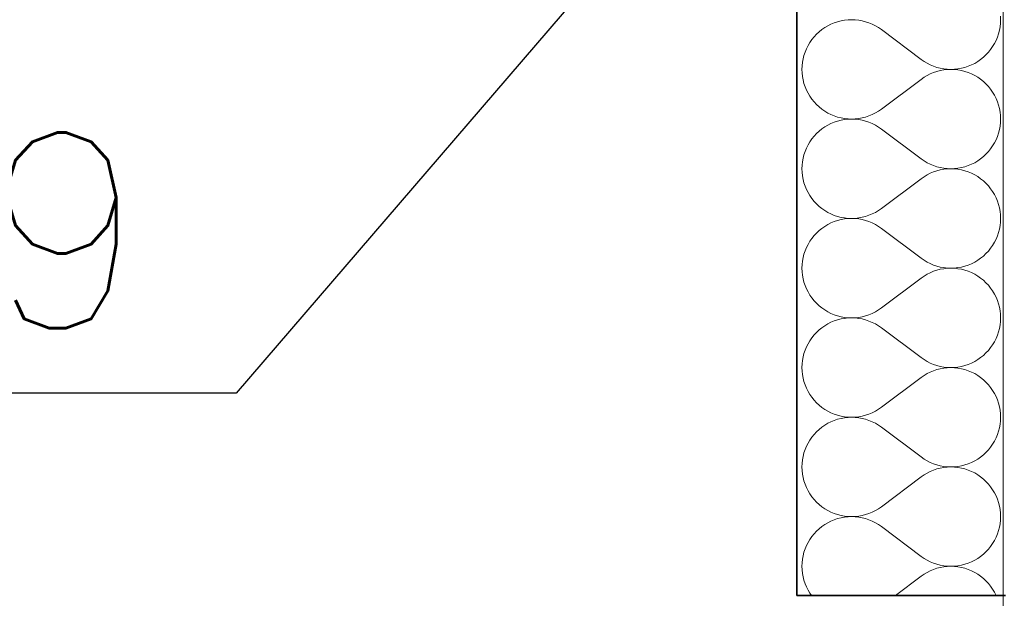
# Model space of a CAD drawing. Header units: millimetres. Extents: x -8078 to 241103, y -4319 to 602442.
# Tile 125 of 148: x 79574 to 80329, y 287966 to 288410. Entities that reach past the tile are written whole.
import ezdxf

# ---------------------------------------------------------------- set-up
doc = ezdxf.new("R2010")
doc.units = ezdxf.units.MM
doc.header["$MEASUREMENT"] = 0
for name, color, linetype in [('#podkład', 252, 'Continuous'), ('- A - ocieplenie', 7, 'Continuous'), ('FLUID-N7-150-NUM', 7, 'Continuous'), ('Konstrukcja - Stropy', 7, 'Continuous')]:
    doc.layers.add(name, color=color, linetype=linetype)
doc.styles.add('FDBES', font='simplex.shx')
doc.dimstyles.new('FDBES', dxfattribs={"dimscale": 50, "dimtxt": 4, "dimasz": 2.5, "dimexe": 0.8, "dimexo": 2, "dimgap": 1, "dimtad": 1, "dimdsep": 46, "dimtxsty": 'FDBES', "dimcen": 2.5, "dimclrd": 4, "dimclre": 5, "dimadec": 0, "dimazin": 0, "dimtfac": 1, "dimtmove": 0, "dimatfit": 3, "dimfxl": 1, "dimarcsym": 0})

# ---------------------------------------------------------------- blocks, each defined once
blk = doc.blocks.new('UHYGFFFF')
at = {"layer": '- A - ocieplenie', "color": 252, "linetype": 'Continuous', "lineweight": 35, "ltscale": 100}
for p, q in [((19777.48, 396062.63), (19777.47, 388486.86)), ((19777.47, 388486.86), (19937.47, 388486.86))]:
    blk.add_line(p, q, dxfattribs=at)
at = {"layer": '- A - ocieplenie', "color": 252, "linetype": 'Continuous', "lineweight": 13, "ltscale": 100}
for p, q in [((19803.57, 388924.89), (19801.14, 388923.67)), ((19806.08, 388925.93), (19803.57, 388924.89)), ((19808.67, 388926.79), (19806.08, 388925.93)), ((19811.3, 388927.46), (19808.67, 388926.79)), ((19813.98, 388927.94), (19811.3, 388927.46)), ((19816.68, 388928.23), (19813.98, 388927.94)), ((19819.4, 388928.33), (19816.68, 388928.23)), ((19822.12, 388928.23), (19819.4, 388928.33)), ((19824.83, 388927.93), (19822.12, 388928.23)), ((19827.5, 388927.45), (19824.83, 388927.93)), ((19830.14, 388926.77), (19827.5, 388927.45)), ((19832.72, 388925.91), (19830.14, 388926.77)), ((19835.23, 388924.87), (19832.72, 388925.91)), ((19837.66, 388923.65), (19835.23, 388924.87)), ((19933.28, 388922.9), (19933.57, 388925.61)), ((19933.66, 388928.33), (19933.57, 388931.04)), ((19933.57, 388925.61), (19933.66, 388928.33)), ((19792.45, 388917.18), (19790.6, 388915.19)), ((19794.44, 388919.03), (19792.45, 388917.18)), ((19796.56, 388920.74), (19794.44, 388919.03)), ((19798.8, 388922.29), (19796.56, 388920.74)), ((19801.14, 388923.67), (19798.8, 388922.29)), ((19840, 388922.26), (19837.66, 388923.65)), ((19842.24, 388920.71), (19840, 388922.26)), ((19872.71, 388897.85), (19842.24, 388920.71)), ((19931.26, 388915.01), (19932.12, 388917.59)), ((19932.12, 388917.59), (19932.79, 388920.22)), ((19932.79, 388920.22), (19933.28, 388922.9)), ((19787.34, 388910.83), (19785.95, 388908.49)), ((19788.89, 388913.07), (19787.34, 388910.83)), ((19790.6, 388915.19), (19788.89, 388913.07)), ((19927.61, 388907.72), (19929, 388910.06)), ((19929, 388910.06), (19930.22, 388912.49)), ((19930.22, 388912.49), (19931.26, 388915.01)), ((19783.69, 388903.55), (19782.83, 388900.97)), ((19784.73, 388906.06), (19783.69, 388903.55)), ((19785.95, 388908.49), (19784.73, 388906.06)), ((19920.51, 388899.53), (19922.5, 388901.38)), ((19922.5, 388901.38), (19924.35, 388903.37)), ((19924.35, 388903.37), (19926.06, 388905.49)), ((19926.06, 388905.49), (19927.61, 388907.72)), ((19781.67, 388895.65), (19781.38, 388892.95)), ((19782.16, 388898.33), (19781.67, 388895.65)), ((19782.83, 388900.97), (19782.16, 388898.33)), ((19872.71, 388897.85), (19874.95, 388896.3)), ((19874.95, 388896.3), (19877.28, 388894.91)), ((19877.28, 388894.91), (19879.72, 388893.69)), ((19911.38, 388893.67), (19913.81, 388894.88)), ((19913.81, 388894.88), (19916.15, 388896.27)), ((19916.15, 388896.27), (19918.39, 388897.82)), ((19918.39, 388897.82), (19920.51, 388899.53)), ((19781.38, 388892.95), (19781.28, 388890.23)), ((19781.28, 388890.23), (19781.38, 388887.51)), ((19781.38, 388887.51), (19781.67, 388884.81)), ((19879.72, 388886.77), (19877.28, 388885.55)), ((19879.72, 388893.69), (19882.23, 388892.64)), ((19882.23, 388887.82), (19879.72, 388886.77)), ((19882.23, 388892.64), (19884.81, 388891.78)), ((19884.81, 388888.68), (19882.23, 388887.82)), ((19884.81, 388891.78), (19887.44, 388891.11)), ((19887.44, 388889.35), (19884.81, 388888.68)), ((19887.44, 388891.11), (19890.12, 388890.62)), ((19890.12, 388889.84), (19887.44, 388889.35)), ((19890.12, 388890.62), (19892.83, 388890.33)), ((19892.83, 388890.13), (19890.12, 388889.84)), ((19892.83, 388890.33), (19895.55, 388890.23)), ((19895.55, 388890.23), (19892.83, 388890.13)), ((19895.55, 388890.23), (19898.26, 388890.33)), ((19898.26, 388890.13), (19895.55, 388890.23)), ((19898.26, 388890.33), (19900.97, 388890.61)), ((19900.97, 388889.85), (19898.26, 388890.13)), ((19900.97, 388890.61), (19903.65, 388891.1)), ((19903.65, 388889.36), (19900.97, 388889.85)), ((19903.65, 388891.1), (19906.28, 388891.77)), ((19906.28, 388888.69), (19903.65, 388889.36)), ((19906.28, 388891.77), (19908.86, 388892.63)), ((19908.86, 388887.83), (19906.28, 388888.69)), ((19908.86, 388892.63), (19911.38, 388893.67)), ((19911.38, 388886.8), (19908.86, 388887.83)), ((19913.81, 388885.58), (19911.38, 388886.8)), ((19781.67, 388884.81), (19782.16, 388882.13)), ((19782.16, 388882.13), (19782.83, 388879.49)), ((19782.83, 388879.49), (19783.69, 388876.91)), ((19872.71, 388882.61), (19842.24, 388859.75)), ((19874.95, 388884.16), (19872.71, 388882.61)), ((19877.28, 388885.55), (19874.95, 388884.16)), ((19916.15, 388884.19), (19913.81, 388885.58)), ((19918.39, 388882.64), (19916.15, 388884.19)), ((19920.51, 388880.93), (19918.39, 388882.64)), ((19922.5, 388879.08), (19920.51, 388880.93)), ((19924.35, 388877.09), (19922.5, 388879.08)), ((19783.69, 388876.91), (19784.73, 388874.4)), ((19784.73, 388874.4), (19785.95, 388871.97)), ((19785.95, 388871.97), (19787.34, 388869.63)), ((19926.06, 388874.97), (19924.35, 388877.09)), ((19927.61, 388872.74), (19926.06, 388874.97)), ((19929, 388870.4), (19927.61, 388872.74)), ((19787.34, 388869.63), (19788.89, 388867.39)), ((19788.89, 388867.39), (19790.6, 388865.27)), ((19790.6, 388865.27), (19792.45, 388863.28)), ((19930.22, 388867.97), (19929, 388870.4)), ((19931.26, 388865.45), (19930.22, 388867.97)), ((19932.12, 388862.87), (19931.26, 388865.45)), ((19792.45, 388863.28), (19794.44, 388861.43)), ((19794.44, 388861.43), (19796.56, 388859.72)), ((19796.56, 388859.72), (19798.8, 388858.17)), ((19798.8, 388858.17), (19801.14, 388856.79)), ((19801.14, 388856.79), (19803.57, 388855.57)), ((19835.23, 388855.59), (19837.66, 388856.81)), ((19837.66, 388856.81), (19840, 388858.2)), ((19840, 388858.2), (19842.24, 388859.75)), ((19932.79, 388860.24), (19932.12, 388862.87)), ((19933.28, 388857.56), (19932.79, 388860.24)), ((19933.57, 388854.85), (19933.28, 388857.56)), ((19803.57, 388848.7), (19801.14, 388847.48)), ((19803.57, 388855.57), (19806.08, 388854.53)), ((19806.08, 388849.74), (19803.57, 388848.7)), ((19806.08, 388854.53), (19808.67, 388853.67)), ((19808.67, 388850.6), (19806.08, 388849.74)), ((19808.67, 388853.67), (19811.3, 388853)), ((19811.3, 388851.27), (19808.67, 388850.6)), ((19811.3, 388853), (19813.98, 388852.52)), ((19813.98, 388851.75), (19811.3, 388851.27)), ((19813.98, 388852.52), (19816.68, 388852.23)), ((19816.68, 388852.04), (19813.98, 388851.75)), ((19816.68, 388852.23), (19819.4, 388852.13)), ((19819.4, 388852.13), (19816.68, 388852.04)), ((19819.4, 388852.13), (19822.12, 388852.23)), ((19822.12, 388852.04), (19819.4, 388852.13)), ((19822.12, 388852.23), (19824.83, 388852.53)), ((19824.83, 388851.74), (19822.12, 388852.04)), ((19824.83, 388852.53), (19827.5, 388853.01)), ((19827.5, 388851.26), (19824.83, 388851.74)), ((19827.5, 388853.01), (19830.14, 388853.69)), ((19830.14, 388850.58), (19827.5, 388851.26)), ((19830.14, 388853.69), (19832.72, 388854.55)), ((19832.72, 388849.72), (19830.14, 388850.58)), ((19832.72, 388854.55), (19835.23, 388855.59)), ((19835.23, 388848.68), (19832.72, 388849.72)), ((19837.66, 388847.46), (19835.23, 388848.68)), ((19933.28, 388846.71), (19933.57, 388849.42)), ((19933.66, 388852.13), (19933.57, 388854.85)), ((19933.57, 388849.42), (19933.66, 388852.13)), ((19792.45, 388840.99), (19790.6, 388839)), ((19794.44, 388842.84), (19792.45, 388840.99)), ((19796.56, 388844.55), (19794.44, 388842.84)), ((19798.8, 388846.1), (19796.56, 388844.55)), ((19801.14, 388847.48), (19798.8, 388846.1)), ((19840, 388846.07), (19837.66, 388847.46)), ((19842.24, 388844.52), (19840, 388846.07)), ((19872.71, 388821.66), (19842.24, 388844.52)), ((19931.26, 388838.82), (19932.12, 388841.4)), ((19932.12, 388841.4), (19932.79, 388844.03)), ((19932.79, 388844.03), (19933.28, 388846.71)), ((19787.34, 388834.64), (19785.95, 388832.3)), ((19788.89, 388836.88), (19787.34, 388834.64)), ((19790.6, 388839), (19788.89, 388836.88)), ((19927.61, 388831.53), (19929, 388833.87)), ((19929, 388833.87), (19930.22, 388836.3)), ((19930.22, 388836.3), (19931.26, 388838.82)), ((19783.69, 388827.36), (19782.83, 388824.78)), ((19784.73, 388829.87), (19783.69, 388827.36)), ((19785.95, 388832.3), (19784.73, 388829.87)), ((19922.5, 388825.19), (19924.35, 388827.18)), ((19924.35, 388827.18), (19926.06, 388829.3)), ((19926.06, 388829.3), (19927.61, 388831.53)), ((19781.67, 388819.46), (19781.38, 388816.76)), ((19782.16, 388822.14), (19781.67, 388819.46)), ((19782.83, 388824.78), (19782.16, 388822.14)), ((19872.71, 388821.66), (19874.95, 388820.11)), ((19874.95, 388820.11), (19877.28, 388818.72)), ((19877.28, 388818.72), (19879.72, 388817.5)), ((19911.38, 388817.47), (19913.81, 388818.69)), ((19913.81, 388818.69), (19916.15, 388820.08)), ((19916.15, 388820.08), (19918.39, 388821.63)), ((19918.39, 388821.63), (19920.51, 388823.34)), ((19920.51, 388823.34), (19922.5, 388825.19)), ((19781.38, 388816.76), (19781.28, 388814.04)), ((19781.28, 388814.04), (19781.38, 388811.32)), ((19781.38, 388811.32), (19781.67, 388808.62)), ((19879.72, 388817.5), (19882.23, 388816.45)), ((19882.23, 388811.63), (19879.72, 388810.58)), ((19882.23, 388816.45), (19884.81, 388815.59)), ((19884.81, 388812.49), (19882.23, 388811.63)), ((19884.81, 388815.59), (19887.44, 388814.92)), ((19887.44, 388813.16), (19884.81, 388812.49)), ((19887.44, 388814.92), (19890.12, 388814.43)), ((19890.12, 388813.65), (19887.44, 388813.16)), ((19890.12, 388814.43), (19892.83, 388814.14)), ((19892.83, 388813.94), (19890.12, 388813.65)), ((19892.83, 388814.14), (19895.55, 388814.04)), ((19895.55, 388814.04), (19892.83, 388813.94)), ((19895.55, 388814.04), (19898.26, 388814.14)), ((19898.26, 388813.94), (19895.55, 388814.04)), ((19898.26, 388814.14), (19900.97, 388814.42)), ((19900.97, 388813.66), (19898.26, 388813.94)), ((19900.97, 388814.42), (19903.65, 388814.91)), ((19903.65, 388813.17), (19900.97, 388813.66)), ((19903.65, 388814.91), (19906.28, 388815.58)), ((19906.28, 388812.5), (19903.65, 388813.17)), ((19906.28, 388815.58), (19908.86, 388816.44)), ((19908.86, 388811.64), (19906.28, 388812.5)), ((19908.86, 388816.44), (19911.38, 388817.47)), ((19911.38, 388810.6), (19908.86, 388811.64)), ((19781.67, 388808.62), (19782.16, 388805.94)), ((19782.16, 388805.94), (19782.83, 388803.3)), ((19782.83, 388803.3), (19783.69, 388800.72)), ((19872.71, 388806.42), (19842.24, 388783.56)), ((19874.95, 388807.97), (19872.71, 388806.42)), ((19877.28, 388809.36), (19874.95, 388807.97)), ((19879.72, 388810.58), (19877.28, 388809.36)), ((19913.81, 388809.39), (19911.38, 388810.6)), ((19916.15, 388808), (19913.81, 388809.39)), ((19918.39, 388806.45), (19916.15, 388808)), ((19920.51, 388804.74), (19918.39, 388806.45)), ((19922.5, 388802.89), (19920.51, 388804.74)), ((19783.69, 388800.72), (19784.73, 388798.21)), ((19784.73, 388798.21), (19785.95, 388795.78)), ((19785.95, 388795.78), (19787.34, 388793.44)), ((19924.35, 388800.9), (19922.5, 388802.89)), ((19926.06, 388798.78), (19924.35, 388800.9)), ((19927.61, 388796.55), (19926.06, 388798.78)), ((19929, 388794.21), (19927.61, 388796.55)), ((19787.34, 388793.44), (19788.89, 388791.2)), ((19788.89, 388791.2), (19790.6, 388789.08)), ((19790.6, 388789.08), (19792.45, 388787.09)), ((19930.22, 388791.78), (19929, 388794.21)), ((19931.26, 388789.26), (19930.22, 388791.78)), ((19932.12, 388786.68), (19931.26, 388789.26)), ((19792.45, 388787.09), (19794.44, 388785.24)), ((19794.44, 388785.24), (19796.56, 388783.53)), ((19796.56, 388783.53), (19798.8, 388781.98)), ((19798.8, 388781.98), (19801.14, 388780.6)), ((19801.14, 388780.6), (19803.57, 388779.38)), ((19835.23, 388779.4), (19837.66, 388780.62)), ((19837.66, 388780.62), (19840, 388782.01)), ((19840, 388782.01), (19842.24, 388783.56)), ((19932.79, 388784.05), (19932.12, 388786.68)), ((19933.28, 388781.37), (19932.79, 388784.05)), ((19933.57, 388778.66), (19933.28, 388781.37)), ((19803.57, 388779.38), (19806.08, 388778.34)), ((19806.08, 388773.55), (19803.57, 388772.51)), ((19806.08, 388778.34), (19808.67, 388777.48)), ((19808.67, 388774.41), (19806.08, 388773.55)), ((19808.67, 388777.48), (19811.3, 388776.81)), ((19811.3, 388775.08), (19808.67, 388774.41)), ((19811.3, 388776.81), (19813.98, 388776.33)), ((19813.98, 388775.56), (19811.3, 388775.08)), ((19813.98, 388776.33), (19816.68, 388776.04)), ((19816.68, 388775.85), (19813.98, 388775.56)), ((19816.68, 388776.04), (19819.4, 388775.94)), ((19819.4, 388775.94), (19816.68, 388775.85)), ((19819.4, 388775.94), (19822.12, 388776.04)), ((19822.12, 388775.85), (19819.4, 388775.94)), ((19822.12, 388776.04), (19824.83, 388776.34)), ((19824.83, 388775.55), (19822.12, 388775.85)), ((19824.83, 388776.34), (19827.5, 388776.82)), ((19827.5, 388775.07), (19824.83, 388775.55)), ((19827.5, 388776.82), (19830.14, 388777.5)), ((19830.14, 388774.39), (19827.5, 388775.07)), ((19830.14, 388777.5), (19832.72, 388778.36)), ((19832.72, 388773.53), (19830.14, 388774.39)), ((19832.72, 388778.36), (19835.23, 388779.4)), ((19835.23, 388772.49), (19832.72, 388773.53)), ((19933.28, 388770.52), (19933.57, 388773.23)), ((19933.66, 388775.94), (19933.57, 388778.66)), ((19933.57, 388773.23), (19933.66, 388775.94)), ((19794.44, 388766.65), (19792.45, 388764.8)), ((19796.56, 388768.35), (19794.44, 388766.65)), ((19798.8, 388769.91), (19796.56, 388768.35)), ((19801.14, 388771.29), (19798.8, 388769.91)), ((19803.57, 388772.51), (19801.14, 388771.29)), ((19837.66, 388771.27), (19835.23, 388772.49)), ((19840, 388769.88), (19837.66, 388771.27)), ((19842.24, 388768.33), (19840, 388769.88)), ((19872.71, 388745.47), (19842.24, 388768.33)), ((19932.12, 388765.21), (19932.79, 388767.84)), ((19932.79, 388767.84), (19933.28, 388770.52)), ((19787.34, 388758.45), (19785.95, 388756.11)), ((19788.89, 388760.69), (19787.34, 388758.45)), ((19790.6, 388762.8), (19788.89, 388760.69)), ((19792.45, 388764.8), (19790.6, 388762.8)), ((19929, 388757.68), (19930.22, 388760.11)), ((19930.22, 388760.11), (19931.26, 388762.63)), ((19931.26, 388762.63), (19932.12, 388765.21)), ((19783.69, 388751.17), (19782.83, 388748.59)), ((19784.73, 388753.68), (19783.69, 388751.17)), ((19785.95, 388756.11), (19784.73, 388753.68)), ((19922.5, 388749), (19924.35, 388750.99)), ((19924.35, 388750.99), (19926.06, 388753.11)), ((19926.06, 388753.11), (19927.61, 388755.34)), ((19927.61, 388755.34), (19929, 388757.68)), ((19781.67, 388743.27), (19781.38, 388740.57)), ((19782.16, 388745.95), (19781.67, 388743.27)), ((19782.83, 388748.59), (19782.16, 388745.95)), ((19872.71, 388745.47), (19874.95, 388743.91)), ((19874.95, 388743.91), (19877.28, 388742.52)), ((19913.81, 388742.5), (19916.15, 388743.89)), ((19916.15, 388743.89), (19918.39, 388745.44)), ((19918.39, 388745.44), (19920.51, 388747.15)), ((19920.51, 388747.15), (19922.5, 388749)), ((19781.38, 388740.57), (19781.28, 388737.85)), ((19781.28, 388737.85), (19781.38, 388735.13)), ((19877.28, 388742.52), (19879.72, 388741.3)), ((19879.72, 388741.3), (19882.23, 388740.26)), ((19882.23, 388735.44), (19879.72, 388734.39)), ((19882.23, 388740.26), (19884.81, 388739.4)), ((19884.81, 388736.3), (19882.23, 388735.44)), ((19884.81, 388739.4), (19887.44, 388738.73)), ((19887.44, 388736.97), (19884.81, 388736.3)), ((19887.44, 388738.73), (19890.12, 388738.24)), ((19890.12, 388737.46), (19887.44, 388736.97)), ((19890.12, 388738.24), (19892.83, 388737.95)), ((19892.83, 388737.75), (19890.12, 388737.46)), ((19892.83, 388737.95), (19895.55, 388737.85)), ((19895.55, 388737.85), (19892.83, 388737.75)), ((19895.55, 388737.85), (19898.26, 388737.94)), ((19898.26, 388737.75), (19895.55, 388737.85)), ((19898.26, 388737.94), (19900.97, 388738.23)), ((19900.97, 388737.46), (19898.26, 388737.75)), ((19900.97, 388738.23), (19903.65, 388738.72)), ((19903.65, 388736.98), (19900.97, 388737.46)), ((19903.65, 388738.72), (19906.28, 388739.39)), ((19906.28, 388736.31), (19903.65, 388736.98)), ((19906.28, 388739.39), (19908.86, 388740.24)), ((19908.86, 388735.45), (19906.28, 388736.31)), ((19908.86, 388740.24), (19911.38, 388741.28)), ((19911.38, 388734.41), (19908.86, 388735.45)), ((19911.38, 388741.28), (19913.81, 388742.5)), ((19781.38, 388735.13), (19781.67, 388732.43)), ((19781.67, 388732.43), (19782.16, 388729.75)), ((19782.16, 388729.75), (19782.83, 388727.11)), ((19872.71, 388730.23), (19842.24, 388707.37)), ((19874.95, 388731.78), (19872.71, 388730.23)), ((19877.28, 388733.17), (19874.95, 388731.78)), ((19879.72, 388734.39), (19877.28, 388733.17)), ((19913.81, 388733.2), (19911.38, 388734.41)), ((19916.15, 388731.81), (19913.81, 388733.2)), ((19918.39, 388730.26), (19916.15, 388731.81)), ((19920.51, 388728.55), (19918.39, 388730.26)), ((19922.5, 388726.7), (19920.51, 388728.55)), ((19782.83, 388727.11), (19783.69, 388724.53)), ((19783.69, 388724.53), (19784.73, 388722.02)), ((19784.73, 388722.02), (19785.95, 388719.59)), ((19924.35, 388724.71), (19922.5, 388726.7)), ((19926.06, 388722.59), (19924.35, 388724.71)), ((19927.61, 388720.36), (19926.06, 388722.59)), ((19929, 388718.02), (19927.61, 388720.36)), ((19785.95, 388719.59), (19787.34, 388717.25)), ((19787.34, 388717.25), (19788.89, 388715.01)), ((19788.89, 388715.01), (19790.6, 388712.89)), ((19790.6, 388712.89), (19792.45, 388710.9)), ((19930.22, 388715.59), (19929, 388718.02)), ((19931.26, 388713.07), (19930.22, 388715.59)), ((19932.12, 388710.49), (19931.26, 388713.07)), ((19792.45, 388710.9), (19794.44, 388709.05)), ((19794.44, 388709.05), (19796.56, 388707.34)), ((19796.56, 388707.34), (19798.8, 388705.79)), ((19798.8, 388705.79), (19801.14, 388704.41)), ((19837.66, 388704.43), (19840, 388705.82)), ((19840, 388705.82), (19842.24, 388707.37)), ((19932.79, 388707.86), (19932.12, 388710.49)), ((19933.28, 388705.18), (19932.79, 388707.86)), ((19933.57, 388702.47), (19933.28, 388705.18)), ((19801.14, 388704.41), (19803.57, 388703.19)), ((19803.57, 388703.19), (19806.08, 388702.15)), ((19806.08, 388702.15), (19808.67, 388701.29)), ((19808.67, 388698.22), (19806.08, 388697.36)), ((19808.67, 388701.29), (19811.3, 388700.62)), ((19811.3, 388698.89), (19808.67, 388698.22)), ((19811.3, 388700.62), (19813.98, 388700.14)), ((19813.98, 388699.37), (19811.3, 388698.89)), ((19813.98, 388700.14), (19816.68, 388699.85)), ((19816.68, 388699.66), (19813.98, 388699.37)), ((19816.68, 388699.85), (19819.4, 388699.75)), ((19819.4, 388699.75), (19816.68, 388699.66)), ((19819.4, 388699.75), (19822.12, 388699.85)), ((19822.12, 388699.66), (19819.4, 388699.75)), ((19822.12, 388699.85), (19824.83, 388700.15)), ((19824.83, 388699.36), (19822.12, 388699.66)), ((19824.83, 388700.15), (19827.5, 388700.63)), ((19827.5, 388698.88), (19824.83, 388699.36)), ((19827.5, 388700.63), (19830.14, 388701.31)), ((19830.14, 388698.2), (19827.5, 388698.88)), ((19830.14, 388701.31), (19832.72, 388702.17)), ((19832.72, 388697.34), (19830.14, 388698.2)), ((19832.72, 388702.17), (19835.23, 388703.21)), ((19835.23, 388703.21), (19837.66, 388704.43)), ((19933.66, 388699.75), (19933.57, 388702.47)), ((19933.57, 388697.04), (19933.66, 388699.75)), ((19794.44, 388690.46), (19792.45, 388688.6)), ((19796.56, 388692.16), (19794.44, 388690.46)), ((19798.8, 388693.72), (19796.56, 388692.16)), ((19801.14, 388695.1), (19798.8, 388693.72)), ((19803.57, 388696.32), (19801.14, 388695.1)), ((19806.08, 388697.36), (19803.57, 388696.32)), ((19835.23, 388696.3), (19832.72, 388697.34)), ((19837.66, 388695.08), (19835.23, 388696.3)), ((19840, 388693.69), (19837.66, 388695.08)), ((19842.24, 388692.14), (19840, 388693.69)), ((19872.71, 388669.28), (19842.24, 388692.14)), ((19932.12, 388689.02), (19932.79, 388691.65)), ((19932.79, 388691.65), (19933.28, 388694.33)), ((19933.28, 388694.33), (19933.57, 388697.04)), ((19788.89, 388684.5), (19787.34, 388682.26)), ((19790.6, 388686.61), (19788.89, 388684.5)), ((19792.45, 388688.6), (19790.6, 388686.61)), ((19929, 388681.49), (19930.22, 388683.92)), ((19930.22, 388683.92), (19931.26, 388686.44)), ((19931.26, 388686.44), (19932.12, 388689.02)), ((19783.69, 388674.98), (19782.83, 388672.4)), ((19784.73, 388677.49), (19783.69, 388674.98)), ((19785.95, 388679.92), (19784.73, 388677.49)), ((19787.34, 388682.26), (19785.95, 388679.92)), ((19922.5, 388672.81), (19924.35, 388674.8)), ((19924.35, 388674.8), (19926.06, 388676.92)), ((19926.06, 388676.92), (19927.61, 388679.15)), ((19927.61, 388679.15), (19929, 388681.49)), ((19782.16, 388669.76), (19781.67, 388667.08)), ((19782.83, 388672.4), (19782.16, 388669.76)), ((19872.71, 388669.28), (19874.95, 388667.72)), ((19874.95, 388667.72), (19877.28, 388666.33)), ((19913.81, 388666.31), (19916.15, 388667.7)), ((19916.15, 388667.7), (19918.39, 388669.25)), ((19918.39, 388669.25), (19920.51, 388670.95)), ((19920.51, 388670.95), (19922.5, 388672.81)), ((19781.38, 388664.38), (19781.28, 388661.66)), ((19781.28, 388661.66), (19781.38, 388658.94)), ((19781.67, 388667.08), (19781.38, 388664.38)), ((19877.28, 388666.33), (19879.72, 388665.11)), ((19879.72, 388665.11), (19882.23, 388664.07)), ((19882.23, 388664.07), (19884.81, 388663.21)), ((19884.81, 388660.11), (19882.23, 388659.25)), ((19884.81, 388663.21), (19887.44, 388662.54)), ((19887.44, 388660.78), (19884.81, 388660.11)), ((19887.44, 388662.54), (19890.12, 388662.05)), ((19890.12, 388661.27), (19887.44, 388660.78)), ((19890.12, 388662.05), (19892.83, 388661.76)), ((19892.83, 388661.56), (19890.12, 388661.27)), ((19892.83, 388661.76), (19895.55, 388661.66)), ((19895.55, 388661.66), (19892.83, 388661.56)), ((19895.55, 388661.66), (19898.26, 388661.75)), ((19898.26, 388661.56), (19895.55, 388661.66)), ((19898.26, 388661.75), (19900.97, 388662.04)), ((19900.97, 388661.27), (19898.26, 388661.56)), ((19900.97, 388662.04), (19903.65, 388662.52)), ((19903.65, 388660.79), (19900.97, 388661.27)), ((19903.65, 388662.52), (19906.28, 388663.2)), ((19906.28, 388660.12), (19903.65, 388660.79)), ((19906.28, 388663.2), (19908.86, 388664.05)), ((19908.86, 388659.26), (19906.28, 388660.12)), ((19908.86, 388664.05), (19911.38, 388665.09)), ((19911.38, 388665.09), (19913.81, 388666.31)), ((19781.38, 388658.94), (19781.67, 388656.24)), ((19781.67, 388656.24), (19782.16, 388653.56)), ((19782.16, 388653.56), (19782.83, 388650.92)), ((19872.71, 388654.04), (19842.24, 388631.18)), ((19874.95, 388655.59), (19872.71, 388654.04)), ((19877.28, 388656.98), (19874.95, 388655.59)), ((19879.72, 388658.2), (19877.28, 388656.98)), ((19882.23, 388659.25), (19879.72, 388658.2)), ((19911.38, 388658.22), (19908.86, 388659.26)), ((19913.81, 388657.01), (19911.38, 388658.22)), ((19916.15, 388655.62), (19913.81, 388657.01)), ((19918.39, 388654.07), (19916.15, 388655.62)), ((19920.51, 388652.36), (19918.39, 388654.07)), ((19922.5, 388650.51), (19920.51, 388652.36)), ((19782.83, 388650.92), (19783.69, 388648.34)), ((19783.69, 388648.34), (19784.73, 388645.83)), ((19784.73, 388645.83), (19785.95, 388643.39)), ((19924.35, 388648.52), (19922.5, 388650.51)), ((19926.06, 388646.4), (19924.35, 388648.52)), ((19927.61, 388644.17), (19926.06, 388646.4)), ((19785.95, 388643.39), (19787.34, 388641.06)), ((19787.34, 388641.06), (19788.89, 388638.82)), ((19788.89, 388638.82), (19790.6, 388636.7)), ((19929, 388641.83), (19927.61, 388644.17)), ((19930.22, 388639.39), (19929, 388641.83)), ((19931.26, 388636.88), (19930.22, 388639.39)), ((19790.6, 388636.7), (19792.45, 388634.71)), ((19792.45, 388634.71), (19794.44, 388632.86)), ((19794.44, 388632.86), (19796.56, 388631.15)), ((19796.56, 388631.15), (19798.8, 388629.6)), ((19798.8, 388629.6), (19801.14, 388628.22)), ((19837.66, 388628.24), (19840, 388629.63)), ((19840, 388629.63), (19842.24, 388631.18)), ((19932.12, 388634.3), (19931.26, 388636.88)), ((19932.79, 388631.66), (19932.12, 388634.3)), ((19933.28, 388628.99), (19932.79, 388631.66)), ((19801.14, 388628.22), (19803.57, 388627)), ((19803.57, 388627), (19806.08, 388625.96)), ((19806.08, 388625.96), (19808.67, 388625.1)), ((19808.67, 388622.03), (19806.08, 388621.17)), ((19808.67, 388625.1), (19811.3, 388624.43)), ((19811.3, 388622.7), (19808.67, 388622.03)), ((19811.3, 388624.43), (19813.98, 388623.95)), ((19813.98, 388623.18), (19811.3, 388622.7)), ((19813.98, 388623.95), (19816.68, 388623.66)), ((19816.68, 388623.47), (19813.98, 388623.18)), ((19816.68, 388623.66), (19819.4, 388623.56)), ((19819.4, 388623.56), (19816.68, 388623.47)), ((19819.4, 388623.56), (19822.12, 388623.66)), ((19822.12, 388623.46), (19819.4, 388623.56)), ((19822.12, 388623.66), (19824.83, 388623.96)), ((19824.83, 388623.17), (19822.12, 388623.46)), ((19824.83, 388623.96), (19827.5, 388624.44)), ((19827.5, 388622.69), (19824.83, 388623.17)), ((19827.5, 388624.44), (19830.14, 388625.11)), ((19830.14, 388622.01), (19827.5, 388622.69)), ((19830.14, 388625.11), (19832.72, 388625.98)), ((19832.72, 388621.15), (19830.14, 388622.01)), ((19832.72, 388625.98), (19835.23, 388627.02)), ((19835.23, 388627.02), (19837.66, 388628.24)), ((19933.57, 388626.28), (19933.28, 388628.99)), ((19933.66, 388623.56), (19933.57, 388626.28)), ((19933.57, 388620.84), (19933.66, 388623.56)), ((19796.56, 388615.97), (19794.44, 388614.27)), ((19798.8, 388617.52), (19796.56, 388615.97)), ((19801.14, 388618.91), (19798.8, 388617.52)), ((19803.57, 388620.13), (19801.14, 388618.91)), ((19806.08, 388621.17), (19803.57, 388620.13)), ((19835.23, 388620.11), (19832.72, 388621.15)), ((19837.66, 388618.89), (19835.23, 388620.11)), ((19840, 388617.5), (19837.66, 388618.89)), ((19842.24, 388615.94), (19840, 388617.5)), ((19872.71, 388593.09), (19842.24, 388615.94)), ((19932.12, 388612.83), (19932.79, 388615.46)), ((19932.79, 388615.46), (19933.28, 388618.14)), ((19933.28, 388618.14), (19933.57, 388620.84)), ((19788.89, 388608.31), (19787.34, 388606.07)), ((19790.6, 388610.42), (19788.89, 388608.31)), ((19792.45, 388612.41), (19790.6, 388610.42)), ((19794.44, 388614.27), (19792.45, 388612.41)), ((19929, 388605.3), (19930.22, 388607.73)), ((19930.22, 388607.73), (19931.26, 388610.25)), ((19931.26, 388610.25), (19932.12, 388612.83)), ((19784.73, 388601.3), (19783.69, 388598.79)), ((19785.95, 388603.73), (19784.73, 388601.3)), ((19787.34, 388606.07), (19785.95, 388603.73)), ((19924.35, 388598.61), (19926.06, 388600.73)), ((19926.06, 388600.73), (19927.61, 388602.96)), ((19927.61, 388602.96), (19929, 388605.3)), ((19782.16, 388593.57), (19781.67, 388590.89)), ((19782.83, 388596.21), (19782.16, 388593.57)), ((19783.69, 388598.79), (19782.83, 388596.21)), ((19872.71, 388593.09), (19874.95, 388591.53)), ((19916.15, 388591.51), (19918.39, 388593.06)), ((19918.39, 388593.06), (19920.51, 388594.76)), ((19920.51, 388594.76), (19922.5, 388596.62)), ((19922.5, 388596.62), (19924.35, 388598.61)), ((19781.38, 388588.19), (19781.28, 388585.47)), ((19781.28, 388585.47), (19781.38, 388582.75)), ((19781.67, 388590.89), (19781.38, 388588.19)), ((19874.95, 388591.53), (19877.28, 388590.14)), ((19877.28, 388590.14), (19879.72, 388588.92)), ((19879.72, 388588.92), (19882.23, 388587.88)), ((19882.23, 388587.88), (19884.81, 388587.02)), ((19884.81, 388587.02), (19887.44, 388586.34)), ((19887.44, 388584.59), (19884.81, 388583.92)), ((19887.44, 388586.34), (19890.12, 388585.86)), ((19890.12, 388585.08), (19887.44, 388584.59)), ((19890.12, 388585.86), (19892.83, 388585.57)), ((19892.83, 388585.37), (19890.12, 388585.08)), ((19892.83, 388585.57), (19895.55, 388585.47)), ((19895.55, 388585.47), (19892.83, 388585.37)), ((19895.55, 388585.47), (19898.26, 388585.56)), ((19898.26, 388585.37), (19895.55, 388585.47)), ((19898.26, 388585.56), (19900.97, 388585.85)), ((19900.97, 388585.08), (19898.26, 388585.37)), ((19900.97, 388585.85), (19903.65, 388586.33)), ((19903.65, 388584.6), (19900.97, 388585.08)), ((19903.65, 388586.33), (19906.28, 388587.01)), ((19906.28, 388583.93), (19903.65, 388584.6)), ((19906.28, 388587.01), (19908.86, 388587.86)), ((19908.86, 388587.86), (19911.38, 388588.9)), ((19911.38, 388588.9), (19913.81, 388590.12)), ((19913.81, 388590.12), (19916.15, 388591.51)), ((19781.38, 388582.75), (19781.67, 388580.04)), ((19781.67, 388580.04), (19782.16, 388577.37)), ((19782.16, 388577.37), (19782.83, 388574.73)), ((19872.71, 388577.85), (19842.24, 388554.99)), ((19874.95, 388579.4), (19872.71, 388577.85)), ((19877.28, 388580.79), (19874.95, 388579.4)), ((19879.72, 388582.01), (19877.28, 388580.79)), ((19882.23, 388583.06), (19879.72, 388582.01)), ((19884.81, 388583.92), (19882.23, 388583.06)), ((19908.86, 388583.07), (19906.28, 388583.93)), ((19911.38, 388582.03), (19908.86, 388583.07)), ((19913.81, 388580.82), (19911.38, 388582.03)), ((19916.15, 388579.43), (19913.81, 388580.82)), ((19918.39, 388577.88), (19916.15, 388579.43)), ((19920.51, 388576.17), (19918.39, 388577.88)), ((19782.83, 388574.73), (19783.69, 388572.15)), ((19783.69, 388572.15), (19784.73, 388569.64)), ((19784.73, 388569.64), (19785.95, 388567.2)), ((19922.5, 388574.32), (19920.51, 388576.17)), ((19924.35, 388572.33), (19922.5, 388574.32)), ((19926.06, 388570.21), (19924.35, 388572.33)), ((19927.61, 388567.98), (19926.06, 388570.21)), ((19785.95, 388567.2), (19787.34, 388564.87)), ((19787.34, 388564.87), (19788.89, 388562.63)), ((19788.89, 388562.63), (19790.6, 388560.51)), ((19929, 388565.64), (19927.61, 388567.98)), ((19930.22, 388563.2), (19929, 388565.64)), ((19931.26, 388560.69), (19930.22, 388563.2)), ((19790.6, 388560.51), (19792.45, 388558.52)), ((19792.45, 388558.52), (19794.44, 388556.67)), ((19794.44, 388556.67), (19796.56, 388554.96)), ((19796.56, 388554.96), (19798.8, 388553.41)), ((19840, 388553.44), (19842.24, 388554.99)), ((19932.12, 388558.11), (19931.26, 388560.69)), ((19932.79, 388555.47), (19932.12, 388558.11)), ((19933.28, 388552.8), (19932.79, 388555.47)), ((19798.8, 388553.41), (19801.14, 388552.03)), ((19801.14, 388552.03), (19803.57, 388550.81)), ((19803.57, 388550.81), (19806.08, 388549.77)), ((19806.08, 388549.77), (19808.67, 388548.91)), ((19808.67, 388548.91), (19811.3, 388548.24)), ((19811.3, 388546.51), (19808.67, 388545.84)), ((19811.3, 388548.24), (19813.98, 388547.76)), ((19813.98, 388546.99), (19811.3, 388546.51)), ((19813.98, 388547.76), (19816.68, 388547.47)), ((19816.68, 388547.28), (19813.98, 388546.99)), ((19816.68, 388547.47), (19819.4, 388547.37)), ((19819.4, 388547.37), (19816.68, 388547.28)), ((19819.4, 388547.37), (19822.12, 388547.47)), ((19822.12, 388547.27), (19819.4, 388547.37)), ((19822.12, 388547.47), (19824.83, 388547.76)), ((19824.83, 388546.98), (19822.12, 388547.27)), ((19824.83, 388547.76), (19827.5, 388548.25)), ((19827.5, 388546.5), (19824.83, 388546.98)), ((19827.5, 388548.25), (19830.14, 388548.92)), ((19830.14, 388545.82), (19827.5, 388546.5)), ((19830.14, 388548.92), (19832.72, 388549.79)), ((19832.72, 388549.79), (19835.23, 388550.83)), ((19835.23, 388550.83), (19837.66, 388552.05)), ((19837.66, 388552.05), (19840, 388553.44)), ((19933.57, 388550.09), (19933.28, 388552.8)), ((19933.66, 388547.37), (19933.57, 388550.09)), ((19933.57, 388544.65), (19933.66, 388547.37)), ((19796.56, 388539.78), (19794.44, 388538.08)), ((19798.8, 388541.33), (19796.56, 388539.78)), ((19801.14, 388542.72), (19798.8, 388541.33)), ((19803.57, 388543.94), (19801.14, 388542.72)), ((19806.08, 388544.98), (19803.57, 388543.94)), ((19808.67, 388545.84), (19806.08, 388544.98)), ((19832.72, 388544.96), (19830.14, 388545.82)), ((19835.23, 388543.92), (19832.72, 388544.96)), ((19837.66, 388542.7), (19835.23, 388543.92)), ((19840, 388541.31), (19837.66, 388542.7)), ((19842.24, 388539.75), (19840, 388541.31)), ((19872.71, 388516.9), (19842.24, 388539.75)), ((19932.12, 388536.64), (19932.79, 388539.27)), ((19932.79, 388539.27), (19933.28, 388541.95)), ((19933.28, 388541.95), (19933.57, 388544.65)), ((19788.89, 388532.12), (19787.34, 388529.88)), ((19790.6, 388534.23), (19788.89, 388532.12)), ((19792.45, 388536.22), (19790.6, 388534.23)), ((19794.44, 388538.08), (19792.45, 388536.22)), ((19929, 388529.11), (19930.22, 388531.54)), ((19930.22, 388531.54), (19931.26, 388534.05)), ((19931.26, 388534.05), (19932.12, 388536.64)), ((19784.73, 388525.11), (19783.69, 388522.6)), ((19785.95, 388527.54), (19784.73, 388525.11)), ((19787.34, 388529.88), (19785.95, 388527.54)), ((19924.35, 388522.42), (19926.06, 388524.54)), ((19926.06, 388524.54), (19927.61, 388526.77)), ((19927.61, 388526.77), (19929, 388529.11)), ((19782.16, 388517.38), (19781.67, 388514.7)), ((19782.83, 388520.01), (19782.16, 388517.38)), ((19783.69, 388522.6), (19782.83, 388520.01)), ((19872.71, 388516.9), (19874.95, 388515.34)), ((19916.15, 388515.32), (19918.39, 388516.87)), ((19918.39, 388516.87), (19920.51, 388518.57)), ((19920.51, 388518.57), (19922.5, 388520.43)), ((19922.5, 388520.43), (19924.35, 388522.42)), ((19781.38, 388512), (19781.28, 388509.28)), ((19781.28, 388509.28), (19781.38, 388506.56)), ((19781.67, 388514.7), (19781.38, 388512)), ((19874.95, 388515.34), (19877.28, 388513.95)), ((19877.28, 388513.95), (19879.72, 388512.73)), ((19879.72, 388512.73), (19882.23, 388511.69)), ((19882.23, 388511.69), (19884.81, 388510.83)), ((19884.81, 388510.83), (19887.44, 388510.15)), ((19887.44, 388510.15), (19890.12, 388509.67)), ((19890.12, 388508.89), (19887.44, 388508.4)), ((19890.12, 388509.67), (19892.83, 388509.38)), ((19892.83, 388509.18), (19890.12, 388508.89)), ((19892.83, 388509.38), (19895.55, 388509.28)), ((19895.55, 388509.28), (19892.83, 388509.18)), ((19895.55, 388509.28), (19898.26, 388509.37)), ((19898.26, 388509.18), (19895.55, 388509.28)), ((19898.26, 388509.37), (19900.97, 388509.66)), ((19900.97, 388508.89), (19898.26, 388509.18)), ((19900.97, 388509.66), (19903.65, 388510.14)), ((19903.65, 388508.41), (19900.97, 388508.89)), ((19903.65, 388510.14), (19906.28, 388510.82)), ((19906.28, 388510.82), (19908.86, 388511.67)), ((19908.86, 388511.67), (19911.38, 388512.71)), ((19911.38, 388512.71), (19913.81, 388513.93)), ((19913.81, 388513.93), (19916.15, 388515.32)), ((19781.38, 388506.56), (19781.67, 388503.85)), ((19781.67, 388503.85), (19782.16, 388501.18)), ((19782.16, 388501.18), (19782.83, 388498.54)), ((19872.71, 388501.66), (19852.99, 388486.86)), ((19874.95, 388503.21), (19872.71, 388501.66)), ((19877.28, 388504.6), (19874.95, 388503.21)), ((19879.72, 388505.82), (19877.28, 388504.6)), ((19882.23, 388506.87), (19879.72, 388505.82)), ((19884.81, 388507.73), (19882.23, 388506.87)), ((19887.44, 388508.4), (19884.81, 388507.73)), ((19906.28, 388507.74), (19903.65, 388508.41)), ((19908.86, 388506.88), (19906.28, 388507.74)), ((19911.38, 388505.84), (19908.86, 388506.88)), ((19913.81, 388504.63), (19911.38, 388505.84)), ((19916.15, 388503.24), (19913.81, 388504.63)), ((19918.39, 388501.69), (19916.15, 388503.24)), ((19920.51, 388499.98), (19918.39, 388501.69)), ((19782.83, 388498.54), (19783.69, 388495.96)), ((19783.69, 388495.96), (19784.73, 388493.45)), ((19784.73, 388493.45), (19785.95, 388491.01)), ((19922.5, 388498.13), (19920.51, 388499.98)), ((19924.35, 388496.14), (19922.5, 388498.13)), ((19926.06, 388494.02), (19924.35, 388496.14)), ((19927.61, 388491.79), (19926.06, 388494.02)), ((19785.95, 388491.01), (19787.34, 388488.67)), ((19787.34, 388488.67), (19788.59, 388486.86)), ((19929, 388489.45), (19927.61, 388491.79)), ((19930.22, 388487.01), (19929, 388489.45)), ((19930.28, 388486.86), (19930.22, 388487.01))]:
    blk.add_line(p, q, dxfattribs=at)
at = {"layer": 'Konstrukcja - Stropy', "color": 252, "linetype": 'Continuous', "lineweight": 13, "ltscale": 100}
blk.add_line((19935.63, 390812.63), (19935.63, 382844.47), dxfattribs=at)
blk = doc.blocks.new('*U56319')
at = {"color": 0, "lineweight": -2}
blk.add_line((-430.09, -500.48), (-1128.66, -500.48), dxfattribs=at)
at = {"color": 0, "lineweight": -2, "insert": (-779.37, -500.48), "char_height": 150, "attachment_point": 5, "style": 'FDBES'}
blk.add_mtext('N7-9\\P ', dxfattribs=at)
at = {"color": 0, "lineweight": -2}
blk.add_leader([(0, 0), (-430.09, -500.48)], dimstyle='FDBES', override={"dimscale": 37.5, "dimclrd": 0, "dimclre": 0}, dxfattribs=at)

msp = doc.modelspace()

# ---------------------------------------------------------------- block references
at = {"layer": '#podkład'}
msp.add_blockref('UHYGFFFF', (60392.7, -100518.68), dxfattribs=at)
at = {"layer": 'FLUID-N7-150-NUM', "linetype": 'ByBlock', "lineweight": -2}
msp.add_blockref('*U56319', (80170.17, 288623.74, 1334), dxfattribs=at)

doc.saveas('drawing.dxf')
